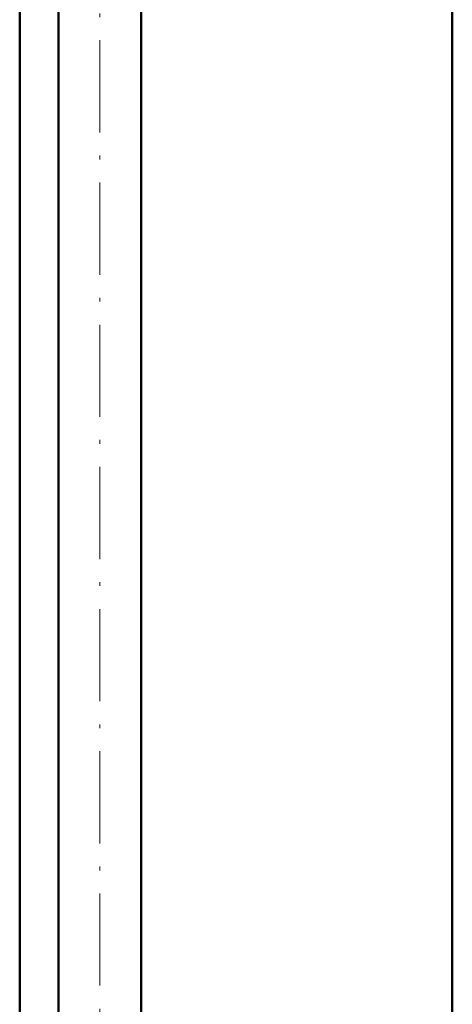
# Model space of a CAD drawing. Extents: x -1351 to 1763, y -1300 to 640.
# Tile 25 of 90: x -1136 to -1080, y -148 to -20. Entities that reach past the tile are written whole.
import ezdxf

# ---------------------------------------------------------------- set-up
doc = ezdxf.new("R2010")
doc.units = 0
doc.linetypes.add('DASHDOT', pattern=[18.5, 12, -3, 0.5, -3])

msp = doc.modelspace()

# ---------------------------------------------------------------- linework, layer by layer
at = {"color": 7, "lineweight": 50}
for p, q in [((-1080.13, -334.96), (-1080.13, 240.79)), ((-1136.38, -181.96), (-1136.38, 160.14)), ((-1131.35, -181.96), (-1131.35, 160.14)), ((-1120.59, -181.96), (-1120.59, 160.14))]:
    msp.add_line(p, q, dxfattribs=at)
at = {"color": 7, "linetype": 'DASHDOT', "lineweight": 18}
msp.add_line((-1125.97, -219.97), (-1125.97, 236.15), dxfattribs=at)

doc.saveas('drawing.dxf')
